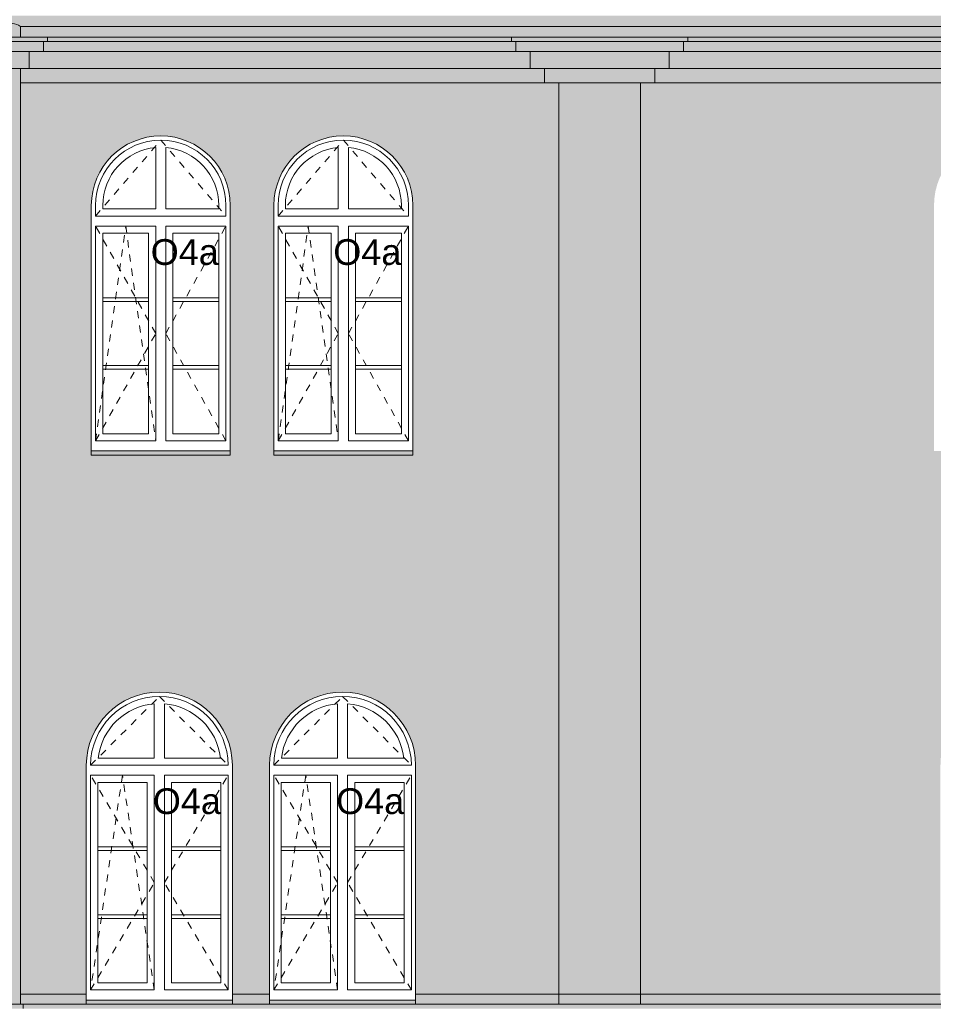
# Model space of a CAD drawing. Extents: x -396299 to -11759, y -15022 to 18278.
# Tile 48 of 205: x -293384 to -287004, y 1053 to 7930. Entities that reach past the tile are written whole.
import ezdxf

# ---------------------------------------------------------------- set-up
doc = ezdxf.new("R2010")
doc.units = 0
doc.header["$MEASUREMENT"] = 0
doc.linetypes.add('Hidden Line', pattern=[100, 50, -50])
doc.layers.add('Arch okna_Nr_Pióra__114', color=7, linetype='Continuous', lineweight=13, true_color=0xf1d696)
for name, color, linetype, lineweight in [('Arch okna_Nr_Pióra__32', 34, 'Continuous', 15), ('Arch opisy okien_Nr_Pióra__21', 7, 'Continuous', 13), ('INWENT ODWODNIENIE_Nr_Pióra__21', 7, 'Continuous', 13), ('INWENT ODWODNIENIE_Nr_Pióra__5', 7, 'Continuous', 13), ('INWENT. DRZWI_Nr_Pióra__21', 7, 'Continuous', 13), ('INWENT. OKNA_Nr_Pióra__21', 7, 'Continuous', 13), ('INWENT.ŚCIANY_Nr_Pióra__21', 7, 'Continuous', 13)]:
    doc.layers.add(name, color=color, linetype=linetype, lineweight=lineweight)
doc.styles.add('GENERATED_STYLE_8', font='arial.ttf')

msp = doc.modelspace()

# ---------------------------------------------------------------- hatches: boundary and pattern name
at = {"layer": 'Arch okna_Nr_Pióra__114', "linetype": 'Continuous', "lineweight": 0, "true_color": 0x3c3525}
msp.add_hatch(color=39, dxfattribs=at).paths.add_polyline_path([(-320738.7, 7488.2), (-309363.7, 7488.2), (-309363.7, 7588.2), (-309298.7, 7588.2), (-309298.7, 7488.2), (-281243.7, 7488.2), (-281243.7, 7588.2), (-281143.7, 7588.2), (-281143.7, 7708.2), (-281043.7, 7708.2), (-281043.7, 7778.2), (-320738.7, 7778.2)], flags=0)
at = {"layer": 'Arch okna_Nr_Pióra__114', "linetype": 'Continuous', "lineweight": 0, "true_color": 0x786b4b}
h = msp.add_hatch(color=47, dxfattribs=at)
h.paths.add_polyline_path([(-291898.7, 2723.2), (-291898.7, 1123.2), (-291638.7, 1123.2), (-291638.7, 2723.2, -1), (-290618.7, 2723.2), (-290618.7, 1123.2), (-289618.7, 1123.2), (-289618.7, 7488.2), (-293378.7, 7488.2), (-293378.7, 1123.2), (-292918.7, 1123.2), (-292918.7, 2723.2, -1)], flags=0)
h.paths.add_polyline_path([(-291913.7, 4918.2), (-291913.7, 6633.2, 1), (-292883.7, 6633.2), (-292883.7, 4918.2)], flags=0)
h.paths.add_polyline_path([(-290638.7, 4918.2), (-290638.7, 6633.2, 1), (-291608.7, 6633.2), (-291608.7, 4918.2)], flags=0)
msp.add_hatch(color=47, dxfattribs=at).paths.add_polyline_path([(-289048.7, 7488.2), (-289618.7, 7488.2), (-289618.7, 1123.2), (-289048.7, 1123.2)], flags=0)
h = msp.add_hatch(color=47, dxfattribs=at)
h.paths.add_polyline_path([(-289048.7, 7488.2), (-289048.7, 1123.2), (-286953.7, 1123.2), (-286953.7, 2723.2, -1), (-285933.7, 2723.2), (-285933.7, 1123.2), (-284903.7, 1123.2), (-284903.7, 2723.2, -1), (-283883.7, 2723.2), (-283883.7, 1123.2), (-281913.7, 1123.2), (-281913.7, 7488.2)], flags=0)
h.paths.add_polyline_path([(-286028.7, 4918.2), (-286028.7, 6633.2, 1), (-286998.7, 6633.2), (-286998.7, 4918.2)], flags=0)
h.paths.add_polyline_path([(-284948.7, 4918.2), (-283978.7, 4918.2), (-283978.7, 6633.2, 1), (-284948.7, 6633.2)], flags=0)
at = {"layer": 'Arch okna_Nr_Pióra__32', "linetype": 'Continuous', "lineweight": 0, "true_color": 0x603000}
for points in [[(-293518.7, 7778.2), (-281558.7, 7778.2), (-281013.7, 7778.2), (-281013.7, 7808.2), (-281558.7, 7808.2), (-281558.7, 7882.6), (-281483.7, 7882.6), (-281483.7, 7883.2, 0.411875), (-281408.7, 7957.6), (-281558.7, 7957.6), (-293518.7, 7957.6)], [(-293488.7, 7488.2), (-293488.7, 1053.2), (-293378.7, 1053.2), (-293378.7, 7488.2), (-293418.7, 7488.2)], [(-309253.7, 1053.2), (-309253.7, 1023.2), (-293378.7, 1023.2), (-293378.7, 1053.2), (-293488.7, 1053.2), (-293488.7, 1123.2), (-293518.7, 1123.2), (-294118.7, 1123.2), (-295803.7, 1123.2), (-295803.7, 1083.2), (-297263.7, 1083.2), (-297263.7, 1123.2), (-299023.7, 1123.2), (-299023.7, 1083.2), (-300483.7, 1083.2), (-300483.7, 1123.2), (-302298.7, 1123.2), (-302298.7, 1083.2), (-303758.7, 1083.2), (-303758.7, 1123.2), (-305468.7, 1123.2), (-305468.7, 1083.2), (-306928.7, 1083.2), (-306928.7, 1123.2), (-308628.7, 1123.2), (-309228.7, 1123.2), (-309253.7, 1123.2)], [(-293378.7, 1023.2), (-281183.7, 1023.2), (-281183.7, 1053.2), (-281343.7, 1053.2), (-281343.7, 1123.2), (-281913.7, 1123.2), (-283883.7, 1123.2), (-283883.7, 1083.2), (-284903.7, 1083.2), (-284903.7, 1123.2), (-285933.7, 1123.2), (-285933.7, 1083.2), (-286953.7, 1083.2), (-286953.7, 1123.2), (-289048.7, 1123.2), (-289618.7, 1123.2), (-290618.7, 1123.2), (-290618.7, 1083.2), (-291638.7, 1083.2), (-291638.7, 1123.2), (-291898.7, 1123.2), (-291898.7, 1083.2), (-292918.7, 1083.2), (-292918.7, 1123.2), (-293378.7, 1123.2), (-293378.7, 1053.2)]]:
    msp.add_hatch(color=48, dxfattribs=at).paths.add_polyline_path(points, flags=0)

# ---------------------------------------------------------------- linework, layer by layer
at = {"layer": 'INWENT ODWODNIENIE_Nr_Pióra__21', "linetype": 'Continuous'}
for p, q in [((-293378.7, 7808.2), (-293378.7, 7882.6)), ((-293378.7, 1053.2), (-293378.7, 7588.2))]:
    msp.add_line(p, q, dxfattribs=at)
msp.add_arc((-293433.7, 7815.2), 87, 50.76459, 129.23541, dxfattribs=at)
at = {"layer": 'INWENT ODWODNIENIE_Nr_Pióra__5', "linetype": 'Continuous'}
msp.add_line((-281483.7, 7882.6), (-293378.7, 7882.6), dxfattribs=at)
at = {"layer": 'INWENT. DRZWI_Nr_Pióra__21', "linetype": 'Hidden Line'}
for p, q in [((-292853.7, 6558.2), (-292398.7, 7088.2)), ((-292398.7, 7088.2), (-291943.7, 6558.2)), ((-291578.7, 6558.2), (-291123.7, 7088.2)), ((-291123.7, 7088.2), (-290668.7, 6558.2)), ((-292853.7, 4988.2), (-292643.7, 6488.2)), ((-292433.7, 5738.2), (-292853.7, 6488.2)), ((-292643.7, 6488.2), (-292433.7, 4988.2)), ((-292363.7, 5738.2), (-291943.7, 6488.2)), ((-291578.7, 4988.2), (-291368.7, 6488.2)), ((-291158.7, 5738.2), (-291578.7, 6488.2)), ((-291368.7, 6488.2), (-291158.7, 4988.2)), ((-291088.7, 5738.2), (-290668.7, 6488.2)), ((-292853.7, 4988.2), (-292433.7, 5738.2)), ((-291943.7, 4988.2), (-292363.7, 5738.2)), ((-291578.7, 4988.2), (-291158.7, 5738.2)), ((-290668.7, 4988.2), (-291088.7, 5738.2)), ((-292888.7, 2723.2), (-292408.7, 3203.2)), ((-292408.7, 3203.2), (-291928.7, 2723.2)), ((-291608.7, 2723.2), (-291128.7, 3203.2)), ((-291128.7, 3203.2), (-290648.7, 2723.2)), ((-292666.2, 2653.2), (-292888.7, 1153.2)), ((-292443.7, 1903.2), (-292888.7, 2653.2)), ((-292443.7, 1153.2), (-292666.2, 2653.2)), ((-292373.7, 1903.2), (-291928.7, 2653.2)), ((-291386.2, 2653.2), (-291608.7, 1153.2)), ((-291163.7, 1903.2), (-291608.7, 2653.2)), ((-291163.7, 1153.2), (-291386.2, 2653.2)), ((-291093.7, 1903.2), (-290648.7, 2653.2)), ((-292888.7, 1153.2), (-292443.7, 1903.2)), ((-291928.7, 1153.2), (-292373.7, 1903.2)), ((-291608.7, 1153.2), (-291163.7, 1903.2)), ((-290648.7, 1153.2), (-291093.7, 1903.2))]:
    msp.add_line(p, q, dxfattribs=at)
at = {"layer": 'INWENT. OKNA_Nr_Pióra__21', "linetype": 'Continuous'}
for p, q in [((-292433.7, 6608.2), (-292433.7, 7036.7)), ((-292363.7, 6608.2), (-292363.7, 7036.7)), ((-291158.7, 6608.2), (-291158.7, 7036.7)), ((-291088.7, 6608.2), (-291088.7, 7036.7)), ((-292853.7, 6558.2), (-292853.7, 6633.2)), ((-292803.7, 6633.2), (-292803.7, 6608.2)), ((-292433.7, 6608.2), (-292803.7, 6608.2)), ((-292363.7, 6608.2), (-291993.7, 6608.2)), ((-291993.7, 6633.2), (-291993.7, 6608.2)), ((-291943.7, 6558.2), (-291943.7, 6633.2)), ((-291578.7, 6558.2), (-291578.7, 6633.2)), ((-291528.7, 6633.2), (-291528.7, 6608.2)), ((-291158.7, 6608.2), (-291528.7, 6608.2)), ((-291088.7, 6608.2), (-290718.7, 6608.2)), ((-290718.7, 6633.2), (-290718.7, 6608.2)), ((-290668.7, 6558.2), (-290668.7, 6633.2)), ((-291943.7, 6558.2), (-292853.7, 6558.2)), ((-290668.7, 6558.2), (-291578.7, 6558.2)), ((-292853.7, 4988.2), (-292853.7, 6488.2)), ((-292433.7, 6488.2), (-292853.7, 6488.2)), ((-292433.7, 4988.2), (-292433.7, 6488.2)), ((-292363.7, 4988.2), (-292363.7, 6488.2)), ((-292363.7, 6488.2), (-291943.7, 6488.2)), ((-291943.7, 4988.2), (-291943.7, 6488.2)), ((-291578.7, 4988.2), (-291578.7, 6488.2)), ((-291158.7, 6488.2), (-291578.7, 6488.2)), ((-291158.7, 4988.2), (-291158.7, 6488.2)), ((-291088.7, 4988.2), (-291088.7, 6488.2)), ((-291088.7, 6488.2), (-290668.7, 6488.2)), ((-290668.7, 4988.2), (-290668.7, 6488.2)), ((-292483.7, 6438.2), (-292803.7, 6438.2)), ((-292803.7, 5038.2), (-292803.7, 6438.2)), ((-292483.7, 5038.2), (-292483.7, 6438.2)), ((-292313.7, 6438.2), (-291993.7, 6438.2)), ((-292313.7, 5038.2), (-292313.7, 6438.2)), ((-291993.7, 5038.2), (-291993.7, 6438.2)), ((-291208.7, 6438.2), (-291528.7, 6438.2)), ((-291528.7, 5038.2), (-291528.7, 6438.2)), ((-291208.7, 5038.2), (-291208.7, 6438.2)), ((-291038.7, 6438.2), (-290718.7, 6438.2)), ((-291038.7, 5038.2), (-291038.7, 6438.2)), ((-290718.7, 5038.2), (-290718.7, 6438.2)), ((-292483.7, 5988.2), (-292803.7, 5988.2)), ((-292313.7, 5988.2), (-291993.7, 5988.2)), ((-291208.7, 5988.2), (-291528.7, 5988.2)), ((-291038.7, 5988.2), (-290718.7, 5988.2)), ((-292483.7, 5962.2), (-292803.7, 5962.2)), ((-292313.7, 5962.2), (-291993.7, 5962.2)), ((-291208.7, 5962.2), (-291528.7, 5962.2)), ((-291038.7, 5962.2), (-290718.7, 5962.2)), ((-292483.7, 5514.2), (-292803.7, 5514.2)), ((-292313.7, 5514.2), (-291993.7, 5514.2)), ((-291208.7, 5514.2), (-291528.7, 5514.2)), ((-291038.7, 5514.2), (-290718.7, 5514.2)), ((-292483.7, 5488.2), (-292803.7, 5488.2)), ((-292313.7, 5488.2), (-291993.7, 5488.2)), ((-291208.7, 5488.2), (-291528.7, 5488.2)), ((-291038.7, 5488.2), (-290718.7, 5488.2)), ((-292483.7, 5038.2), (-292803.7, 5038.2)), ((-292313.7, 5038.2), (-291993.7, 5038.2)), ((-291208.7, 5038.2), (-291528.7, 5038.2)), ((-291038.7, 5038.2), (-290718.7, 5038.2)), ((-292433.7, 4988.2), (-292853.7, 4988.2)), ((-292363.7, 4988.2), (-291943.7, 4988.2)), ((-291158.7, 4988.2), (-291578.7, 4988.2)), ((-291088.7, 4988.2), (-290668.7, 4988.2)), ((-292443.7, 2773.2), (-292443.7, 3151.8)), ((-292373.7, 2773.2), (-292373.7, 3151.8)), ((-291163.7, 2773.2), (-291163.7, 3151.8)), ((-291093.7, 2773.2), (-291093.7, 3151.8)), ((-292443.7, 2773.2), (-292835.8, 2773.2)), ((-292373.7, 2773.2), (-291981.7, 2773.2)), ((-291163.7, 2773.2), (-291555.8, 2773.2)), ((-291093.7, 2773.2), (-290701.7, 2773.2)), ((-291928.7, 2723.2), (-292888.7, 2723.2)), ((-290648.7, 2723.2), (-291608.7, 2723.2)), ((-292888.7, 1153.2), (-292888.7, 2653.2)), ((-292443.7, 2653.2), (-292888.7, 2653.2)), ((-292443.7, 1153.2), (-292443.7, 2653.2)), ((-292373.7, 1153.2), (-292373.7, 2653.2)), ((-292373.7, 2653.2), (-291928.7, 2653.2)), ((-291928.7, 1153.2), (-291928.7, 2653.2)), ((-291608.7, 1153.2), (-291608.7, 2653.2)), ((-291163.7, 2653.2), (-291608.7, 2653.2)), ((-291163.7, 1153.2), (-291163.7, 2653.2)), ((-291093.7, 1153.2), (-291093.7, 2653.2)), ((-291093.7, 2653.2), (-290648.7, 2653.2)), ((-290648.7, 1153.2), (-290648.7, 2653.2)), ((-292493.7, 2603.2), (-292838.7, 2603.2)), ((-292838.7, 1203.2), (-292838.7, 2603.2)), ((-292493.7, 1203.2), (-292493.7, 2603.2)), ((-292323.7, 2603.2), (-291978.7, 2603.2)), ((-292323.7, 1203.2), (-292323.7, 2603.2)), ((-291978.7, 1203.2), (-291978.7, 2603.2)), ((-291213.7, 2603.2), (-291558.7, 2603.2)), ((-291558.7, 1203.2), (-291558.7, 2603.2)), ((-291213.7, 1203.2), (-291213.7, 2603.2)), ((-291043.7, 2603.2), (-290698.7, 2603.2)), ((-291043.7, 1203.2), (-291043.7, 2603.2)), ((-290698.7, 1203.2), (-290698.7, 2603.2)), ((-292493.7, 2153.2), (-292838.7, 2153.2)), ((-292323.7, 2153.2), (-291978.7, 2153.2)), ((-291213.7, 2153.2), (-291558.7, 2153.2)), ((-291043.7, 2153.2), (-290698.7, 2153.2)), ((-292493.7, 2127.2), (-292838.7, 2127.2)), ((-292323.7, 2127.2), (-291978.7, 2127.2)), ((-291213.7, 2127.2), (-291558.7, 2127.2)), ((-291043.7, 2127.2), (-290698.7, 2127.2)), ((-292493.7, 1679.2), (-292838.7, 1679.2)), ((-292493.7, 1653.2), (-292838.7, 1653.2)), ((-292323.7, 1679.2), (-291978.7, 1679.2)), ((-292323.7, 1653.2), (-291978.7, 1653.2)), ((-291213.7, 1679.2), (-291558.7, 1679.2)), ((-291213.7, 1653.2), (-291558.7, 1653.2)), ((-291043.7, 1679.2), (-290698.7, 1679.2)), ((-291043.7, 1653.2), (-290698.7, 1653.2)), ((-292493.7, 1203.2), (-292838.7, 1203.2)), ((-292323.7, 1203.2), (-291978.7, 1203.2)), ((-291213.7, 1203.2), (-291558.7, 1203.2)), ((-291043.7, 1203.2), (-290698.7, 1203.2)), ((-292443.7, 1153.2), (-292888.7, 1153.2)), ((-292373.7, 1153.2), (-291928.7, 1153.2)), ((-291163.7, 1153.2), (-291608.7, 1153.2)), ((-291093.7, 1153.2), (-290648.7, 1153.2)), ((-291898.7, 1083.2), (-292918.7, 1083.2)), ((-290618.7, 1083.2), (-291638.7, 1083.2))]:
    msp.add_line(p, q, dxfattribs=at)
for centre, radius, start, end in [((-292398.7, 6633.2), 455, 0, 180), ((-291123.7, 6633.2), 455, 0, 180), ((-292398.7, 6633.2), 405, 94.95767, 180), ((-292398.7, 6633.2), 405, 0, 85.04233), ((-291123.7, 6633.2), 405, 94.95767, 180), ((-291123.7, 6633.2), 405, 0, 85.04233), ((-292408.7, 2723.2), 480, 0, 180), ((-291128.7, 2723.2), 480, 0, 180), ((-292408.7, 2723.2), 430, 94.66877, 173.32259), ((-292408.7, 2723.2), 430, 6.67741, 85.33123), ((-291128.7, 2723.2), 430, 94.66877, 173.32259), ((-291128.7, 2723.2), 430, 6.67741, 85.33123)]:
    msp.add_arc(centre, radius, start, end, dxfattribs=at)
at = {"layer": 'INWENT.ŚCIANY_Nr_Pióra__21', "linetype": 'Continuous'}
for p, q in [((-281013.7, 7808.2), (-320738.7, 7808.2)), ((-281013.7, 7778.2), (-320738.7, 7778.2)), ((-293218.7, 7808.2), (-294388.7, 7808.2)), ((-293218.7, 7708.2), (-293218.7, 7778.2)), ((-293188.7, 7778.2), (-293188.7, 7808.2)), ((-289948.7, 7778.2), (-289948.7, 7808.2)), ((-288748.7, 7808.2), (-289918.7, 7808.2)), ((-289918.7, 7708.2), (-289918.7, 7778.2)), ((-288748.7, 7708.2), (-288748.7, 7778.2)), ((-288718.7, 7778.2), (-288718.7, 7808.2)), ((-281043.7, 7708.2), (-320738.7, 7708.2)), ((-294388.7, 7708.2), (-293218.7, 7708.2)), ((-293318.7, 7588.2), (-293318.7, 7708.2)), ((-289918.7, 7708.2), (-288748.7, 7708.2)), ((-289818.7, 7588.2), (-289818.7, 7708.2)), ((-288848.7, 7588.2), (-288848.7, 7708.2)), ((-281143.7, 7588.2), (-320738.7, 7588.2)), ((-294288.7, 7588.2), (-293318.7, 7588.2)), ((-289818.7, 7588.2), (-288848.7, 7588.2)), ((-289718.7, 7488.2), (-289718.7, 7588.2)), ((-288948.7, 7488.2), (-288948.7, 7588.2)), ((-281243.7, 7488.2), (-293378.7, 7488.2)), ((-289718.7, 7488.2), (-288948.7, 7488.2)), ((-289618.7, 7488.2), (-289618.7, 1053.2)), ((-289048.7, 1053.2), (-289048.7, 7488.2)), ((-292883.7, 6633.2), (-292883.7, 4888.2)), ((-291913.7, 6633.2), (-291913.7, 4888.2)), ((-291608.7, 6633.2), (-291608.7, 4888.2)), ((-290638.7, 6633.2), (-290638.7, 4888.2)), ((-292883.7, 4918.2), (-291913.7, 4918.2)), ((-292883.7, 4888.2), (-291913.7, 4888.2)), ((-291608.7, 4918.2), (-290638.7, 4918.2)), ((-291608.7, 4888.2), (-290638.7, 4888.2)), ((-292918.7, 2723.2), (-292918.7, 1053.2)), ((-291898.7, 2723.2), (-291898.7, 1053.2)), ((-291638.7, 2723.2), (-291638.7, 1053.2)), ((-290618.7, 2723.2), (-290618.7, 1053.2)), ((-292918.7, 1123.2), (-293378.7, 1123.2)), ((-291638.7, 1123.2), (-291898.7, 1123.2)), ((-289618.7, 1123.2), (-290618.7, 1123.2)), ((-286953.7, 1123.2), (-289618.7, 1123.2)), ((-281213.7, 1053.2), (-320798.7, 1053.2)), ((-293358.7, 1053.2), (-293358.7, 1023.2))]:
    msp.add_line(p, q, dxfattribs=at)
for centre, radius in [((-292398.7, 6633.2), 485), ((-291123.7, 6633.2), 485), ((-292408.7, 2723.2), 510), ((-291128.7, 2723.2), 510)]:
    msp.add_arc(centre, radius, 0, 180, dxfattribs=at)

# ---------------------------------------------------------------- texts
at = {"layer": 'Arch opisy okien_Nr_Pióra__21', "linetype": 'Continuous', "char_height": 180, "attachment_point": 3, "style": 'GENERATED_STYLE_8'}
for insert in [(-291993.7, 6397), (-290718.7, 6397), (-291978.7, 2562), (-290698.7, 2562)]:
    msp.add_mtext('{O4a}', dxfattribs=dict(at, insert=insert))

doc.saveas('drawing.dxf')
